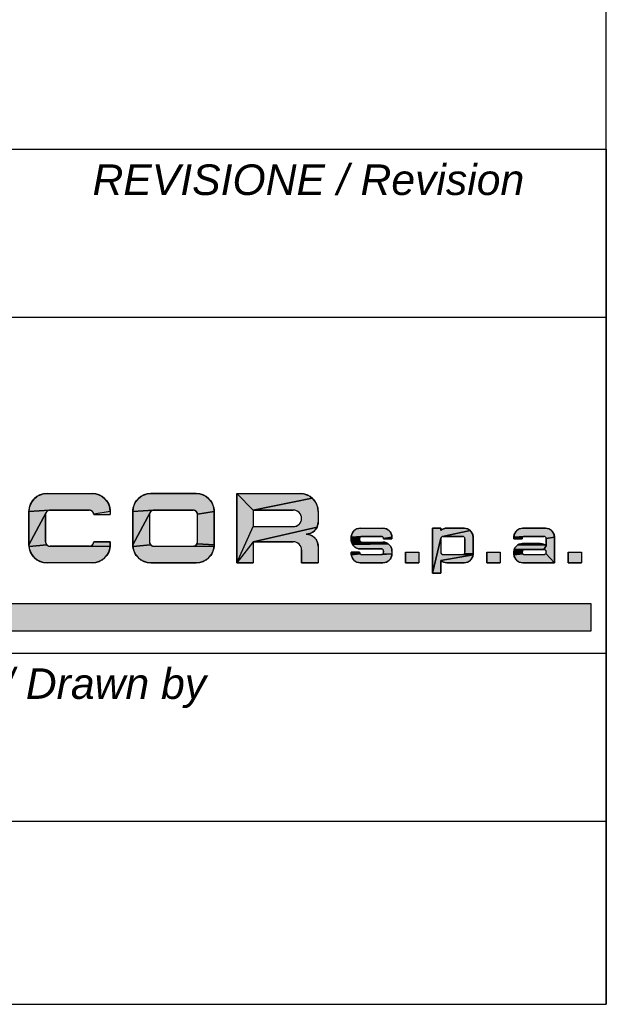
# Model space of a CAD drawing. Extents: x -1727 to 1181, y 8 to 1599.
# Tile 55 of 71: x 1143 to 1181, y 8 to 72. Entities that reach past the tile are written whole.
import ezdxf

# ---------------------------------------------------------------- set-up
doc = ezdxf.new("R2010")
doc.units = 0
doc.header["$LTSCALE"] = 65.395
doc.layers.get('0').update_dxf_attribs({"linetype": 'CONTINUOUS'})
doc.layers.add('7_ALL_NOTE', color=7, linetype='CONTINUOUS')
doc.styles.add('TEXTSTYLE_2', font='ariali.ttf')

# ---------------------------------------------------------------- blocks, each defined once
blk = doc.blocks.new('SICOR_LOGO_BL0', base_point=(1142.225, 40.445))
at = {"linetype": 'CONTINUOUS'}
for points in [[(1144.271, 41.441), (1144.395, 41.447), (1147.352, 41.447), (1147.475, 41.441), (1147.597, 41.421), (1147.717, 41.389), (1147.833, 41.345), (1147.943, 41.289), (1148.047, 41.221), (1148.143, 41.143), (1148.23, 41.056), (1148.308, 40.96), (1148.376, 40.856), (1148.432, 40.745), (1148.476, 40.63), (1148.508, 40.51), (1148.528, 40.388), (1148.534, 40.264), (1147.448, 40.098), (1147.444, 40.129), (1147.436, 40.159), (1147.425, 40.188), (1147.411, 40.215), (1147.394, 40.241), (1147.374, 40.265), (1147.352, 40.287), (1147.328, 40.306), (1147.302, 40.323), (1147.275, 40.337), (1147.246, 40.348), (1147.216, 40.356), (1147.185, 40.361), (1147.154, 40.363), (1144.592, 40.363), (1144.561, 40.361), (1143.212, 40.264), (1143.219, 40.388), (1143.238, 40.51), (1143.27, 40.63), (1143.314, 40.745), (1143.37, 40.856), (1143.438, 40.96), (1143.516, 41.056), (1143.603, 41.143), (1143.7, 41.221), (1143.803, 41.289), (1143.914, 41.345), (1144.029, 41.389), (1144.149, 41.421)], [(1151.072, 41.441), (1151.195, 41.447), (1154.152, 41.447), (1154.276, 41.441), (1154.398, 41.421), (1154.518, 41.389), (1154.633, 41.345), (1154.744, 41.289), (1154.847, 41.221), (1154.944, 41.143), (1155.031, 41.056), (1155.109, 40.96), (1155.176, 40.856), (1155.233, 40.745), (1155.277, 40.63), (1155.309, 40.51), (1155.328, 40.388), (1155.335, 40.264), (1154.249, 40.098), (1154.244, 40.129), (1154.236, 40.159), (1154.225, 40.188), (1154.211, 40.215), (1154.194, 40.241), (1154.175, 40.265), (1154.153, 40.287), (1154.129, 40.306), (1154.103, 40.323), (1154.075, 40.337), (1154.046, 40.348), (1154.017, 40.356), (1153.986, 40.361), (1153.955, 40.363), (1151.393, 40.363), (1151.362, 40.361), (1150.013, 40.264), (1150.019, 40.388), (1150.039, 40.51), (1150.071, 40.63), (1150.115, 40.745), (1150.171, 40.856), (1150.239, 40.96), (1150.316, 41.056), (1150.404, 41.143), (1150.5, 41.221), (1150.604, 41.289), (1150.714, 41.345), (1150.83, 41.389), (1150.949, 41.421)], [(1161.744, 41.143), (1157.897, 40.363), (1156.813, 41.447), (1160.953, 41.447), (1161.076, 41.441), (1161.199, 41.421), (1161.318, 41.389), (1161.434, 41.345), (1161.544, 41.289), (1161.648, 41.221)], [(1157.897, 40.363), (1161.744, 41.143), (1161.832, 41.056), (1161.91, 40.96), (1161.977, 40.856), (1162.033, 40.745), (1162.078, 40.63), (1162.11, 40.51), (1162.129, 40.388), (1162.136, 40.264), (1162.136, 39.574), (1162.131, 39.492), (1162.118, 39.411), (1162.097, 39.331), (1162.067, 39.254), (1157.897, 38.293), (1156.813, 36.913), (1157.897, 39.279), (1160.509, 39.279), (1160.566, 39.282), (1160.622, 39.291), (1160.677, 39.305), (1160.73, 39.326), (1160.78, 39.351), (1160.828, 39.382), (1160.872, 39.418), (1160.912, 39.458), (1160.948, 39.502), (1160.979, 39.55), (1161.005, 39.6), (1161.025, 39.653), (1161.04, 39.708), (1161.048, 39.764), (1161.051, 39.821), (1161.048, 39.878), (1161.04, 39.934), (1161.025, 39.988), (1161.005, 40.041), (1160.979, 40.092), (1160.948, 40.139), (1160.912, 40.184), (1160.872, 40.224), (1160.828, 40.259), (1160.78, 40.29), (1160.73, 40.316), (1160.677, 40.336), (1160.622, 40.351), (1160.566, 40.36), (1160.509, 40.363)], [(1144.372, 40.265), (1144.353, 40.241), (1144.336, 40.215), (1143.212, 38.096), (1143.212, 40.264), (1144.561, 40.361), (1144.53, 40.356), (1144.501, 40.348), (1144.472, 40.337), (1144.444, 40.323), (1144.418, 40.306), (1144.394, 40.287)], [(1144.353, 38.119), (1144.372, 38.095), (1143.219, 37.972), (1143.212, 38.096), (1144.336, 40.215), (1144.322, 40.188), (1144.311, 40.159), (1144.303, 40.129), (1144.298, 40.098), (1144.296, 40.067), (1144.296, 38.293), (1144.298, 38.262), (1144.303, 38.232), (1144.311, 38.202), (1144.322, 38.173), (1144.336, 38.145)], [(1151.173, 40.265), (1151.153, 40.241), (1151.136, 40.215), (1150.013, 38.096), (1150.013, 40.264), (1151.362, 40.361), (1151.331, 40.356), (1151.301, 40.348), (1151.272, 40.337), (1151.245, 40.323), (1151.219, 40.306), (1151.195, 40.287)], [(1151.153, 38.119), (1151.173, 38.095), (1150.019, 37.972), (1150.013, 38.096), (1151.136, 40.215), (1151.122, 40.188), (1151.111, 40.159), (1151.103, 40.129), (1151.098, 40.098), (1151.097, 40.067), (1151.097, 38.293), (1151.098, 38.262), (1151.103, 38.232), (1151.111, 38.202), (1151.122, 38.173), (1151.136, 38.145)], [(1154.249, 40.098), (1155.335, 40.264), (1155.335, 38.096), (1154.211, 38.145), (1154.225, 38.173), (1154.236, 38.202), (1154.244, 38.232), (1154.249, 38.262), (1154.251, 38.293), (1154.251, 40.067)], [(1157.897, 38.293), (1162.067, 39.254), (1162.03, 39.18), (1161.985, 39.111), (1161.933, 39.047), (1161.875, 38.989), (1161.811, 38.937), (1161.741, 38.892), (1161.668, 38.854), (1161.591, 38.825), (1161.347, 38.786), (1161.429, 38.782), (1161.511, 38.769), (1161.591, 38.747), (1161.668, 38.718), (1161.741, 38.68), (1161.811, 38.635), (1161.875, 38.583), (1161.933, 38.525), (1161.985, 38.461), (1162.03, 38.392), (1162.067, 38.318), (1162.097, 38.241), (1162.118, 38.161), (1162.131, 38.08), (1162.136, 37.998), (1162.136, 36.913), (1161.051, 36.913), (1161.051, 37.751), (1161.048, 37.808), (1161.04, 37.864), (1161.025, 37.919), (1161.005, 37.972), (1160.979, 38.022), (1160.948, 38.07), (1160.912, 38.114), (1160.872, 38.154), (1160.828, 38.19), (1160.78, 38.221), (1160.73, 38.246), (1160.677, 38.267), (1160.622, 38.281), (1160.566, 38.29), (1160.509, 38.293)], [(1164.836, 39.177), (1164.898, 39.18), (1166.377, 39.18), (1166.438, 39.177), (1166.5, 39.167), (1166.559, 39.151), (1166.617, 39.129), (1166.672, 39.101), (1166.724, 39.067), (1166.772, 39.028), (1166.816, 38.985), (1166.855, 38.936), (1166.889, 38.885), (1166.917, 38.829), (1166.939, 38.772), (1166.955, 38.712), (1166.965, 38.651), (1166.968, 38.589), (1166.425, 38.506), (1166.423, 38.521), (1166.419, 38.536), (1166.413, 38.55), (1166.406, 38.564), (1166.398, 38.577), (1166.388, 38.589), (1166.377, 38.6), (1166.365, 38.61), (1166.352, 38.618), (1166.338, 38.625), (1166.324, 38.631), (1166.309, 38.635), (1166.294, 38.637), (1166.278, 38.638), (1164.997, 38.638), (1164.981, 38.637), (1164.307, 38.589), (1164.31, 38.651), (1164.32, 38.712), (1164.336, 38.772), (1164.358, 38.829), (1164.386, 38.885), (1164.42, 38.936), (1164.459, 38.985), (1164.503, 39.028), (1164.551, 39.067), (1164.603, 39.101), (1164.658, 39.129), (1164.715, 39.151), (1164.775, 39.167)], [(1170.519, 39.179), (1170.562, 39.18), (1171.696, 39.18), (1171.758, 39.177), (1171.819, 39.167), (1171.879, 39.151), (1171.936, 39.129), (1171.992, 39.101), (1172.043, 39.067), (1172.092, 39.028), (1170.285, 38.635), (1170.27, 38.631), (1170.256, 38.625), (1170.242, 38.618), (1170.229, 38.61), (1170.217, 38.6), (1170.206, 38.589), (1170.196, 38.577), (1170.188, 38.564), (1170.181, 38.55), (1170.175, 38.536), (1170.171, 38.521), (1169.626, 36.223), (1169.626, 39.18), (1170.168, 39.18), (1170.168, 39.03), (1170.201, 39.057), (1170.236, 39.082), (1170.273, 39.105), (1170.312, 39.124), (1170.351, 39.141), (1170.392, 39.155), (1170.434, 39.166), (1170.476, 39.174)], [(1170.316, 38.638), (1170.301, 38.637), (1170.285, 38.635), (1172.092, 39.028), (1172.135, 38.985), (1172.174, 38.936), (1172.208, 38.885), (1172.236, 38.829), (1172.258, 38.772), (1172.274, 38.712), (1172.284, 38.651), (1172.287, 38.589), (1172.287, 38.49), (1172.287, 37.505), (1171.725, 37.529), (1171.732, 37.543), (1171.738, 37.558), (1171.742, 37.573), (1171.744, 37.588), (1171.745, 37.603), (1171.745, 38.49), (1171.744, 38.506), (1171.742, 38.521), (1171.738, 38.536), (1171.732, 38.55), (1171.725, 38.564), (1171.717, 38.577), (1171.707, 38.589), (1171.696, 38.6), (1171.684, 38.61), (1171.671, 38.618), (1171.657, 38.625), (1171.643, 38.631), (1171.628, 38.635), (1171.613, 38.637), (1171.597, 38.638)], [(1175.478, 39.177), (1175.54, 39.18), (1177.018, 39.18), (1177.08, 39.177), (1177.141, 39.167), (1177.201, 39.151), (1177.259, 39.129), (1177.314, 39.101), (1177.366, 39.067), (1177.414, 39.028), (1177.458, 38.985), (1177.497, 38.936), (1177.53, 38.885), (1177.558, 38.829), (1177.581, 38.772), (1177.597, 38.712), (1177.606, 38.651), (1177.609, 38.589), (1177.067, 38.506), (1177.064, 38.521), (1177.06, 38.536), (1177.055, 38.55), (1177.048, 38.564), (1177.039, 38.577), (1177.029, 38.589), (1177.018, 38.6), (1177.006, 38.61), (1176.993, 38.618), (1176.98, 38.625), (1176.965, 38.631), (1176.95, 38.635), (1176.935, 38.637), (1176.92, 38.638), (1175.638, 38.638), (1175.623, 38.637), (1174.948, 38.589), (1174.952, 38.651), (1174.961, 38.712), (1174.977, 38.772), (1174.999, 38.829), (1175.028, 38.885), (1175.061, 38.936), (1175.1, 38.985), (1175.144, 39.028), (1175.192, 39.067), (1175.244, 39.101), (1175.299, 39.129), (1175.357, 39.151), (1175.417, 39.167)], [(1147.154, 37.998), (1147.185, 37.999), (1148.528, 37.972), (1148.508, 37.85), (1148.476, 37.731), (1148.432, 37.615), (1148.376, 37.505), (1148.308, 37.401), (1148.23, 37.305), (1148.143, 37.217), (1148.047, 37.139), (1147.943, 37.072), (1147.833, 37.016), (1147.717, 36.971), (1147.597, 36.939), (1147.475, 36.92), (1147.352, 36.913), (1144.395, 36.913), (1144.271, 36.92), (1144.149, 36.939), (1144.029, 36.971), (1143.914, 37.016), (1143.803, 37.072), (1143.7, 37.139), (1143.603, 37.217), (1143.516, 37.305), (1143.438, 37.401), (1143.37, 37.505), (1143.314, 37.615), (1143.27, 37.731), (1143.238, 37.85), (1143.219, 37.972), (1144.372, 38.095), (1144.394, 38.073), (1144.418, 38.054), (1144.444, 38.037), (1144.472, 38.023), (1144.501, 38.012), (1144.53, 38.004), (1144.561, 37.999), (1144.592, 37.998)], [(1147.448, 38.262), (1147.45, 38.293), (1148.534, 38.293), (1148.534, 38.096), (1148.528, 37.972), (1147.185, 37.999), (1147.216, 38.004), (1147.246, 38.012), (1147.275, 38.023), (1147.302, 38.037), (1147.328, 38.054), (1147.352, 38.073), (1147.374, 38.095), (1147.394, 38.119), (1147.411, 38.145), (1147.425, 38.173), (1147.436, 38.202), (1147.444, 38.232)], [(1153.955, 37.998), (1153.986, 37.999), (1155.328, 37.972), (1155.309, 37.85), (1155.277, 37.731), (1155.233, 37.615), (1155.176, 37.505), (1155.109, 37.401), (1155.031, 37.305), (1154.944, 37.217), (1154.847, 37.139), (1154.744, 37.072), (1154.633, 37.016), (1154.518, 36.971), (1154.398, 36.939), (1154.276, 36.92), (1154.152, 36.913), (1151.195, 36.913), (1151.072, 36.92), (1150.949, 36.939), (1150.83, 36.971), (1150.714, 37.016), (1150.604, 37.072), (1150.5, 37.139), (1150.404, 37.217), (1150.316, 37.305), (1150.239, 37.401), (1150.171, 37.505), (1150.115, 37.615), (1150.071, 37.731), (1150.039, 37.85), (1150.019, 37.972), (1151.173, 38.095), (1151.195, 38.073), (1151.219, 38.054), (1151.245, 38.037), (1151.272, 38.023), (1151.301, 38.012), (1151.331, 38.004), (1151.362, 37.999), (1151.393, 37.998)], [(1154.194, 38.119), (1154.211, 38.145), (1155.335, 38.096), (1155.328, 37.972), (1153.986, 37.999), (1154.017, 38.004), (1154.046, 38.012), (1154.075, 38.023), (1154.103, 38.037), (1154.129, 38.054), (1154.153, 38.073), (1154.175, 38.095)], [(1164.887, 38.589), (1164.877, 38.577), (1164.307, 38.412), (1164.307, 38.589), (1164.981, 38.637), (1164.966, 38.635), (1164.951, 38.631), (1164.937, 38.625), (1164.923, 38.618), (1164.91, 38.61), (1164.898, 38.6)], [(1164.849, 38.421), (1164.85, 38.406), (1164.31, 38.35), (1164.307, 38.412), (1164.877, 38.577), (1164.869, 38.564), (1164.862, 38.55), (1164.856, 38.536), (1164.852, 38.521), (1164.85, 38.506), (1164.849, 38.49)], [(1164.862, 38.361), (1164.869, 38.347), (1164.32, 38.289), (1164.31, 38.35), (1164.85, 38.406), (1164.852, 38.39), (1164.856, 38.376)], [(1164.923, 38.293), (1164.937, 38.286), (1164.336, 38.229), (1164.32, 38.289), (1164.869, 38.347), (1164.877, 38.334), (1164.887, 38.322), (1164.898, 38.311), (1164.91, 38.302)], [(1166.559, 38.244), (1166.617, 38.222), (1164.358, 38.171), (1164.336, 38.229), (1164.937, 38.286), (1164.951, 38.281), (1164.966, 38.277), (1164.981, 38.274), (1164.997, 38.273), (1166.377, 38.273), (1166.438, 38.27), (1166.5, 38.26)], [(1166.672, 38.194), (1166.724, 38.16), (1164.386, 38.116), (1164.358, 38.171), (1166.617, 38.222)], [(1166.772, 38.121), (1166.816, 38.078), (1166.855, 38.03), (1166.889, 37.978), (1166.917, 37.923), (1166.939, 37.865), (1166.955, 37.805), (1166.965, 37.744), (1166.968, 37.682), (1166.968, 37.505), (1166.352, 37.475), (1166.365, 37.484), (1166.377, 37.493), (1166.388, 37.504), (1166.398, 37.516), (1166.406, 37.529), (1166.413, 37.543), (1166.419, 37.558), (1166.423, 37.573), (1166.425, 37.588), (1166.426, 37.603), (1166.426, 37.672), (1166.425, 37.688), (1166.423, 37.703), (1166.419, 37.718), (1166.413, 37.732), (1166.406, 37.746), (1166.398, 37.759), (1166.388, 37.771), (1166.377, 37.782), (1166.365, 37.792), (1166.352, 37.8), (1166.338, 37.807), (1166.324, 37.813), (1166.309, 37.817), (1166.294, 37.819), (1166.278, 37.82), (1164.898, 37.82), (1164.836, 37.823), (1164.775, 37.833), (1164.715, 37.849), (1164.658, 37.871), (1164.603, 37.899), (1164.551, 37.933), (1164.503, 37.972), (1164.459, 38.016), (1164.42, 38.064), (1164.386, 38.116), (1166.724, 38.16)], [(1171.597, 37.455), (1171.613, 37.456), (1172.284, 37.443), (1170.168, 37.064), (1170.168, 36.223), (1169.626, 36.223), (1170.171, 38.521), (1170.169, 38.506), (1170.168, 38.49), (1170.168, 37.603), (1170.169, 37.588), (1170.171, 37.573), (1170.175, 37.558), (1170.181, 37.543), (1170.188, 37.529), (1170.196, 37.516), (1170.206, 37.504), (1170.217, 37.493), (1170.229, 37.484), (1170.242, 37.475), (1170.256, 37.468), (1170.27, 37.463), (1170.285, 37.459), (1170.301, 37.456), (1170.316, 37.455)], [(1175.528, 38.589), (1175.519, 38.577), (1174.948, 38.49), (1174.948, 38.589), (1175.623, 38.637), (1175.608, 38.635), (1175.593, 38.631), (1175.578, 38.625), (1175.564, 38.618), (1175.551, 38.61), (1175.539, 38.6)], [(1175.491, 38.506), (1175.49, 38.49), (1174.948, 38.49), (1175.519, 38.577), (1175.51, 38.564), (1175.503, 38.55), (1175.498, 38.536), (1175.494, 38.521)], [(1176.999, 38.072), (1177.034, 38.047), (1177.067, 38.019), (1176.92, 37.776), (1175.663, 37.776), (1174.976, 37.782), (1174.997, 37.837), (1175.024, 37.889), (1175.056, 37.938), (1175.093, 37.984), (1175.134, 38.026), (1175.18, 38.063), (1176.962, 38.095)], [(1176.843, 38.145), (1176.884, 38.131), (1176.924, 38.114), (1176.962, 38.095), (1175.18, 38.063), (1175.229, 38.095), (1175.282, 38.121), (1175.337, 38.142), (1176.802, 38.156)], [(1176.716, 38.168), (1176.759, 38.164), (1176.802, 38.156), (1175.337, 38.142), (1175.393, 38.158), (1175.451, 38.167), (1175.51, 38.17), (1176.673, 38.17)], [(1177.067, 38.506), (1177.609, 38.589), (1177.609, 38.49), (1177.609, 36.913), (1177.048, 37.529), (1177.055, 37.543), (1177.06, 37.558), (1177.064, 37.573), (1177.067, 37.588), (1177.067, 37.628), (1177.067, 37.643), (1177.064, 37.659), (1177.06, 37.674), (1177.055, 37.688), (1177.048, 37.702), (1177.039, 37.715), (1177.029, 37.727), (1177.018, 37.738), (1177.006, 37.748), (1176.993, 37.756), (1176.98, 37.763), (1176.965, 37.769), (1176.95, 37.773), (1176.935, 37.775), (1176.92, 37.776), (1177.067, 38.019), (1177.067, 38.49)], [(1164.877, 37.516), (1164.887, 37.504), (1164.31, 37.443), (1164.307, 37.505), (1164.307, 37.603), (1164.849, 37.603), (1164.85, 37.588), (1164.852, 37.573), (1164.856, 37.558), (1164.862, 37.543), (1164.869, 37.529)], [(1166.278, 37.455), (1166.294, 37.456), (1166.968, 37.505), (1166.965, 37.443), (1166.955, 37.382), (1166.939, 37.322), (1166.917, 37.264), (1166.889, 37.209), (1166.855, 37.157), (1166.816, 37.109), (1166.772, 37.065), (1166.724, 37.026), (1166.672, 36.993), (1166.617, 36.964), (1166.559, 36.942), (1166.5, 36.926), (1166.438, 36.917), (1166.377, 36.913), (1164.898, 36.913), (1164.836, 36.917), (1164.775, 36.926), (1164.715, 36.942), (1164.658, 36.964), (1164.603, 36.993), (1164.551, 37.026), (1164.503, 37.065), (1164.459, 37.109), (1164.42, 37.157), (1164.386, 37.209), (1164.358, 37.264), (1164.336, 37.322), (1164.32, 37.382), (1164.31, 37.443), (1164.887, 37.504), (1164.898, 37.493), (1164.91, 37.484), (1164.923, 37.475), (1164.937, 37.468), (1164.951, 37.463), (1164.966, 37.459), (1164.981, 37.456), (1164.997, 37.455)], [(1166.352, 37.475), (1166.968, 37.505), (1166.294, 37.456), (1166.309, 37.459), (1166.324, 37.463), (1166.338, 37.468)], [(1170.168, 37.064), (1172.284, 37.443), (1172.274, 37.382), (1172.258, 37.322), (1172.236, 37.264), (1172.208, 37.209), (1172.174, 37.157), (1172.135, 37.109), (1172.092, 37.065), (1172.043, 37.026), (1171.992, 36.993), (1171.936, 36.964), (1171.879, 36.942), (1171.819, 36.926), (1171.758, 36.917), (1171.696, 36.913), (1170.562, 36.913), (1170.519, 36.915), (1170.476, 36.92), (1170.434, 36.927), (1170.392, 36.938), (1170.351, 36.952), (1170.312, 36.969), (1170.273, 36.989), (1170.236, 37.011), (1170.201, 37.036)], [(1171.717, 37.516), (1171.725, 37.529), (1172.287, 37.505), (1172.284, 37.443), (1171.613, 37.456), (1171.628, 37.459), (1171.643, 37.463), (1171.657, 37.468), (1171.671, 37.475), (1171.684, 37.484), (1171.696, 37.493), (1171.707, 37.504)], [(1175.505, 37.673), (1175.499, 37.657), (1174.948, 37.603), (1174.951, 37.667), (1175.535, 37.719), (1175.523, 37.705), (1175.514, 37.69)], [(1175.491, 37.621), (1175.49, 37.603), (1174.948, 37.505), (1174.948, 37.603), (1175.499, 37.657), (1175.494, 37.639)], [(1175.519, 37.516), (1175.528, 37.504), (1174.952, 37.443), (1174.948, 37.505), (1175.49, 37.603), (1175.491, 37.588), (1175.494, 37.573), (1175.498, 37.558), (1175.503, 37.543), (1175.51, 37.529)], [(1175.548, 37.731), (1175.535, 37.719), (1174.951, 37.667), (1174.961, 37.725), (1174.976, 37.782), (1175.645, 37.775), (1175.627, 37.772), (1175.61, 37.767), (1175.593, 37.761), (1175.577, 37.753), (1175.562, 37.743)], [(1176.92, 37.455), (1176.935, 37.456), (1176.95, 37.459), (1176.965, 37.463), (1176.98, 37.468), (1176.993, 37.475), (1177.006, 37.484), (1177.018, 37.493), (1177.029, 37.504), (1177.039, 37.516), (1177.048, 37.529), (1177.609, 36.913), (1175.54, 36.913), (1175.478, 36.917), (1175.417, 36.926), (1175.357, 36.942), (1175.299, 36.964), (1175.244, 36.993), (1175.192, 37.026), (1175.144, 37.065), (1175.1, 37.109), (1175.061, 37.157), (1175.028, 37.209), (1174.999, 37.264), (1174.977, 37.322), (1174.961, 37.382), (1174.952, 37.443), (1175.528, 37.504), (1175.539, 37.493), (1175.551, 37.484), (1175.564, 37.475), (1175.578, 37.468), (1175.593, 37.463), (1175.608, 37.459), (1175.623, 37.456), (1175.638, 37.455)]]:
    blk.add_hatch(color=1, dxfattribs=at).paths.add_polyline_path(points)
at = {"color": 1, "linetype": 'CONTINUOUS'}
for p, q in [((1144.395, 41.447), (1147.352, 41.447)), ((1154.152, 41.447), (1151.195, 41.447)), ((1156.813, 41.447), (1156.813, 36.913)), ((1156.813, 41.447), (1160.953, 41.447)), ((1156.813, 36.913), (1156.813, 41.447)), ((1156.813, 41.447), (1160.953, 41.447)), ((1143.212, 40.264), (1143.212, 38.096)), ((1144.296, 38.293), (1144.296, 40.067)), ((1144.592, 40.363), (1147.154, 40.363)), ((1147.45, 40.067), (1148.536, 40.067)), ((1148.534, 40.264), (1148.536, 40.067)), ((1150.013, 40.264), (1150.013, 38.096)), ((1150.013, 40.264), (1150.013, 38.096)), ((1151.097, 40.067), (1151.097, 38.293)), ((1151.097, 40.067), (1151.097, 38.293)), ((1151.393, 40.363), (1153.955, 40.363)), ((1154.251, 38.293), (1154.251, 40.067)), ((1154.251, 38.293), (1154.251, 40.067)), ((1155.335, 38.096), (1155.335, 40.264)), ((1155.335, 38.096), (1155.335, 40.264)), ((1156.813, 40.264), (1156.813, 39.18)), ((1156.813, 40.264), (1156.813, 39.18)), ((1157.897, 40.363), (1160.509, 40.363)), ((1157.897, 40.363), (1157.897, 39.279)), ((1160.509, 40.363), (1157.897, 40.363)), ((1157.897, 40.363), (1157.897, 39.279)), ((1157.897, 40.067), (1157.897, 40.018)), ((1162.136, 40.264), (1162.136, 39.574)), ((1162.136, 40.264), (1162.136, 40.067)), ((1162.136, 40.264), (1162.136, 39.574)), ((1157.897, 39.279), (1160.509, 39.279)), ((1157.897, 39.279), (1160.509, 39.279)), ((1164.898, 39.18), (1166.377, 39.18)), ((1164.898, 39.18), (1166.377, 39.18)), ((1170.168, 39.18), (1169.626, 39.18)), ((1169.626, 39.18), (1169.626, 36.223)), ((1169.626, 39.18), (1169.626, 36.223)), ((1170.168, 39.18), (1169.626, 39.18)), ((1170.168, 39.18), (1170.168, 39.03)), ((1170.168, 39.03), (1170.168, 39.18)), ((1170.562, 39.18), (1171.696, 39.18)), ((1171.696, 39.18), (1170.562, 39.18)), ((1175.54, 39.18), (1177.018, 39.18)), ((1177.018, 39.18), (1175.54, 39.18)), ((1148.534, 38.293), (1147.45, 38.293)), ((1148.534, 38.096), (1148.534, 38.293)), ((1157.897, 38.293), (1157.897, 36.913)), ((1157.897, 38.293), (1160.509, 38.293)), ((1160.509, 38.293), (1157.897, 38.293)), ((1157.897, 38.293), (1157.897, 36.913)), ((1164.307, 38.589), (1164.307, 38.412)), ((1164.307, 38.412), (1164.307, 38.589)), ((1164.849, 38.49), (1164.849, 38.421)), ((1164.849, 38.49), (1164.849, 38.421)), ((1164.997, 38.638), (1166.278, 38.638)), ((1166.278, 38.638), (1164.997, 38.638)), ((1164.997, 38.273), (1166.377, 38.273)), ((1164.997, 38.273), (1166.377, 38.273)), ((1166.426, 38.49), (1166.968, 38.49)), ((1166.968, 38.49), (1166.426, 38.49)), ((1166.968, 38.589), (1166.968, 38.49)), ((1166.968, 38.589), (1166.968, 38.49)), ((1169.626, 38.589), (1169.626, 38.367)), ((1170.168, 38.49), (1170.168, 37.603)), ((1170.168, 38.49), (1170.168, 38.466)), ((1170.168, 38.49), (1170.168, 37.603)), ((1170.316, 38.638), (1171.597, 38.638)), ((1171.597, 38.638), (1170.316, 38.638)), ((1171.745, 38.49), (1171.745, 37.628)), ((1171.745, 37.628), (1171.745, 38.49)), ((1172.287, 38.589), (1172.287, 38.49)), ((1172.287, 38.49), (1172.287, 38.589)), ((1172.287, 38.49), (1172.287, 37.505)), ((1172.287, 37.505), (1172.287, 38.49)), ((1174.948, 38.589), (1174.948, 38.49)), ((1174.948, 38.589), (1174.948, 38.49)), ((1175.49, 38.49), (1174.948, 38.49)), ((1174.948, 38.49), (1175.49, 38.49)), ((1175.51, 38.17), (1176.673, 38.17)), ((1176.673, 38.17), (1175.51, 38.17)), ((1175.638, 38.638), (1176.92, 38.638)), ((1175.638, 38.638), (1176.92, 38.638)), ((1177.067, 38.49), (1177.067, 38.019)), ((1177.067, 38.49), (1177.067, 38.019)), ((1177.609, 38.589), (1177.609, 38.49)), ((1177.609, 38.49), (1177.609, 38.589)), ((1177.609, 38.49), (1177.609, 36.913)), ((1177.609, 36.913), (1177.609, 38.49)), ((1147.154, 37.998), (1144.592, 37.998)), ((1151.393, 37.998), (1153.955, 37.998)), ((1151.393, 37.998), (1153.955, 37.998)), ((1161.051, 37.751), (1161.051, 36.913)), ((1161.051, 36.913), (1161.051, 37.751)), ((1162.136, 37.998), (1162.136, 36.913)), ((1162.136, 37.998), (1162.136, 36.913)), ((1164.849, 37.603), (1164.307, 37.603)), ((1164.307, 37.505), (1164.307, 37.603)), ((1164.307, 37.505), (1164.307, 37.603)), ((1164.307, 37.603), (1164.849, 37.603)), ((1164.898, 37.82), (1166.278, 37.82)), ((1166.278, 37.82), (1164.898, 37.82)), ((1164.997, 37.455), (1166.278, 37.455)), ((1164.997, 37.455), (1166.278, 37.455)), ((1166.426, 37.672), (1166.426, 37.603)), ((1166.426, 37.603), (1166.426, 37.672)), ((1166.968, 37.682), (1166.968, 37.505)), ((1166.968, 37.682), (1166.968, 37.505)), ((1167.852, 37.603), (1168.739, 37.603)), ((1167.852, 37.603), (1167.852, 36.913)), ((1167.852, 36.913), (1167.852, 37.603)), ((1167.852, 37.603), (1168.739, 37.603)), ((1168.739, 37.603), (1168.739, 36.913)), ((1168.739, 37.603), (1168.739, 36.913)), ((1169.626, 37.603), (1169.626, 37.505)), ((1170.316, 37.455), (1171.597, 37.455)), ((1170.316, 37.455), (1171.597, 37.455)), ((1171.745, 37.628), (1171.745, 37.603)), ((1171.745, 37.603), (1171.745, 37.628)), ((1173.174, 37.603), (1174.061, 37.603)), ((1173.174, 37.603), (1173.174, 36.913)), ((1173.174, 36.913), (1173.174, 37.603)), ((1173.174, 37.603), (1174.061, 37.603)), ((1174.061, 37.603), (1174.061, 36.913)), ((1174.061, 37.603), (1174.061, 36.913)), ((1174.948, 37.603), (1174.948, 37.608)), ((1174.948, 37.608), (1174.948, 37.603)), ((1174.948, 37.603), (1174.948, 37.505)), ((1174.948, 37.603), (1174.948, 37.505)), ((1175.638, 37.455), (1176.92, 37.455)), ((1175.638, 37.455), (1176.92, 37.455)), ((1175.663, 37.776), (1176.92, 37.776)), ((1176.92, 37.776), (1175.663, 37.776)), ((1177.067, 37.628), (1177.067, 37.603)), ((1177.067, 37.603), (1177.067, 37.628)), ((1177.609, 37.726), (1177.609, 37.505)), ((1178.497, 37.603), (1179.384, 37.603)), ((1178.497, 37.603), (1178.497, 36.913)), ((1178.497, 36.913), (1178.497, 37.603)), ((1178.497, 37.603), (1179.384, 37.603)), ((1179.384, 37.603), (1179.384, 36.913)), ((1179.384, 37.603), (1179.384, 36.913)), ((1147.352, 36.913), (1144.395, 36.913)), ((1151.195, 36.913), (1154.152, 36.913)), ((1151.195, 36.913), (1154.152, 36.913)), ((1156.813, 36.913), (1157.897, 36.913)), ((1157.897, 36.913), (1156.813, 36.913)), ((1161.051, 36.913), (1162.136, 36.913)), ((1162.136, 36.913), (1161.051, 36.913)), ((1164.898, 36.913), (1166.377, 36.913)), ((1166.377, 36.913), (1164.898, 36.913)), ((1167.852, 36.913), (1168.739, 36.913)), ((1168.739, 36.913), (1167.852, 36.913)), ((1170.168, 37.064), (1170.168, 36.223)), ((1170.168, 36.223), (1170.168, 37.064)), ((1170.562, 36.913), (1171.696, 36.913)), ((1170.562, 36.913), (1171.696, 36.913)), ((1173.174, 36.913), (1174.061, 36.913)), ((1174.061, 36.913), (1173.174, 36.913)), ((1175.54, 36.913), (1177.609, 36.913)), ((1175.54, 36.913), (1177.609, 36.913)), ((1178.497, 36.913), (1179.384, 36.913)), ((1179.384, 36.913), (1178.497, 36.913)), ((1170.168, 36.223), (1169.626, 36.223)), ((1169.626, 36.223), (1170.168, 36.223)), ((1180.003, 34.226), (1126.364, 34.226)), ((1180.003, 34.226), (1126.364, 34.226)), ((1180.003, 34.226), (1126.364, 34.226)), ((1180.003, 32.448), (1180.003, 34.226)), ((1180.003, 32.448), (1180.003, 34.226)), ((1180.003, 32.448), (1180.003, 34.226)), ((1109.78, 32.448), (1180.003, 32.448)), ((1109.78, 32.448), (1180.003, 32.448)), ((1109.78, 32.448), (1180.003, 32.448))]:
    blk.add_line(p, q, dxfattribs=at)
for points in [[(1144.271, 41.441), (1144.395, 41.447), (1147.352, 41.447), (1147.475, 41.441), (1147.597, 41.421), (1147.717, 41.389), (1147.833, 41.345), (1147.943, 41.289), (1148.047, 41.221), (1148.143, 41.143), (1148.23, 41.056), (1148.308, 40.96), (1148.376, 40.856), (1148.432, 40.745), (1148.476, 40.63), (1148.508, 40.51), (1148.528, 40.388), (1148.534, 40.264), (1147.448, 40.098), (1147.444, 40.129), (1147.436, 40.159), (1147.425, 40.188), (1147.411, 40.215), (1147.394, 40.241), (1147.374, 40.265), (1147.352, 40.287), (1147.328, 40.306), (1147.302, 40.323), (1147.275, 40.337), (1147.246, 40.348), (1147.216, 40.356), (1147.185, 40.361), (1147.154, 40.363), (1144.592, 40.363), (1144.561, 40.361), (1143.212, 40.264), (1143.219, 40.388), (1143.238, 40.51), (1143.27, 40.63), (1143.314, 40.745), (1143.37, 40.856), (1143.438, 40.96), (1143.516, 41.056), (1143.603, 41.143), (1143.7, 41.221), (1143.803, 41.289), (1143.914, 41.345), (1144.029, 41.389), (1144.149, 41.421), (1144.271, 41.441)], [(1151.072, 41.441), (1151.195, 41.447), (1154.152, 41.447), (1154.276, 41.441), (1154.398, 41.421), (1154.518, 41.389), (1154.633, 41.345), (1154.744, 41.289), (1154.847, 41.221), (1154.944, 41.143), (1155.031, 41.056), (1155.109, 40.96), (1155.176, 40.856), (1155.233, 40.745), (1155.277, 40.63), (1155.309, 40.51), (1155.328, 40.388), (1155.335, 40.264), (1154.249, 40.098), (1154.244, 40.129), (1154.236, 40.159), (1154.225, 40.188), (1154.211, 40.215), (1154.194, 40.241), (1154.175, 40.265), (1154.153, 40.287), (1154.129, 40.306), (1154.103, 40.323), (1154.075, 40.337), (1154.046, 40.348), (1154.017, 40.356), (1153.986, 40.361), (1153.955, 40.363), (1151.393, 40.363), (1151.362, 40.361), (1150.013, 40.264), (1150.019, 40.388), (1150.039, 40.51), (1150.071, 40.63), (1150.115, 40.745), (1150.171, 40.856), (1150.239, 40.96), (1150.316, 41.056), (1150.404, 41.143), (1150.5, 41.221), (1150.604, 41.289), (1150.714, 41.345), (1150.83, 41.389), (1150.949, 41.421), (1151.072, 41.441)], [(1161.744, 41.143), (1157.897, 40.363), (1156.813, 41.447), (1160.953, 41.447), (1161.076, 41.441), (1161.199, 41.421), (1161.318, 41.389), (1161.434, 41.345), (1161.544, 41.289), (1161.648, 41.221), (1161.744, 41.143)], [(1157.897, 40.363), (1161.744, 41.143), (1161.832, 41.056), (1161.91, 40.96), (1161.977, 40.856), (1162.033, 40.745), (1162.078, 40.63), (1162.11, 40.51), (1162.129, 40.388), (1162.136, 40.264), (1162.136, 39.574), (1162.131, 39.492), (1162.118, 39.411), (1162.097, 39.331), (1162.067, 39.254), (1157.897, 38.293), (1156.813, 36.913), (1157.897, 39.279), (1160.509, 39.279), (1160.566, 39.282), (1160.622, 39.291), (1160.677, 39.305), (1160.73, 39.326), (1160.78, 39.351), (1160.828, 39.382), (1160.872, 39.418), (1160.912, 39.458), (1160.948, 39.502), (1160.979, 39.55), (1161.005, 39.6), (1161.025, 39.653), (1161.04, 39.708), (1161.048, 39.764), (1161.051, 39.821), (1161.048, 39.878), (1161.04, 39.934), (1161.025, 39.988), (1161.005, 40.041), (1160.979, 40.092), (1160.948, 40.139), (1160.912, 40.184), (1160.872, 40.224), (1160.828, 40.259), (1160.78, 40.29), (1160.73, 40.316), (1160.677, 40.336), (1160.622, 40.351), (1160.566, 40.36), (1160.509, 40.363), (1157.897, 40.363)], [(1144.372, 40.265), (1144.353, 40.241), (1144.336, 40.215), (1143.212, 38.096), (1143.212, 40.264), (1144.561, 40.361), (1144.53, 40.356), (1144.501, 40.348), (1144.472, 40.337), (1144.444, 40.323), (1144.418, 40.306), (1144.394, 40.287), (1144.372, 40.265)], [(1144.353, 38.119), (1144.372, 38.095), (1143.219, 37.972), (1143.212, 38.096), (1144.336, 40.215), (1144.322, 40.188), (1144.311, 40.159), (1144.303, 40.129), (1144.298, 40.098), (1144.296, 40.067), (1144.296, 38.293), (1144.298, 38.262), (1144.303, 38.232), (1144.311, 38.202), (1144.322, 38.173), (1144.336, 38.145), (1144.353, 38.119)], [(1151.173, 40.265), (1151.153, 40.241), (1151.136, 40.215), (1150.013, 38.096), (1150.013, 40.264), (1151.362, 40.361), (1151.331, 40.356), (1151.301, 40.348), (1151.272, 40.337), (1151.245, 40.323), (1151.219, 40.306), (1151.195, 40.287), (1151.173, 40.265)], [(1151.153, 38.119), (1151.173, 38.095), (1150.019, 37.972), (1150.013, 38.096), (1151.136, 40.215), (1151.122, 40.188), (1151.111, 40.159), (1151.103, 40.129), (1151.098, 40.098), (1151.097, 40.067), (1151.097, 38.293), (1151.098, 38.262), (1151.103, 38.232), (1151.111, 38.202), (1151.122, 38.173), (1151.136, 38.145), (1151.153, 38.119)], [(1154.249, 40.098), (1155.335, 40.264), (1155.335, 38.096), (1154.211, 38.145), (1154.225, 38.173), (1154.236, 38.202), (1154.244, 38.232), (1154.249, 38.262), (1154.251, 38.293), (1154.251, 40.067), (1154.249, 40.098)], [(1157.897, 38.293), (1162.067, 39.254), (1162.03, 39.18), (1161.985, 39.111), (1161.933, 39.047), (1161.875, 38.989), (1161.811, 38.937), (1161.741, 38.892), (1161.668, 38.854), (1161.591, 38.825), (1161.347, 38.786), (1161.429, 38.782), (1161.511, 38.769), (1161.591, 38.747), (1161.668, 38.718), (1161.741, 38.68), (1161.811, 38.635), (1161.875, 38.583), (1161.933, 38.525), (1161.985, 38.461), (1162.03, 38.392), (1162.067, 38.318), (1162.097, 38.241), (1162.118, 38.161), (1162.131, 38.08), (1162.136, 37.998), (1162.136, 36.913), (1161.051, 36.913), (1161.051, 37.751), (1161.048, 37.808), (1161.04, 37.864), (1161.025, 37.919), (1161.005, 37.972), (1160.979, 38.022), (1160.948, 38.07), (1160.912, 38.114), (1160.872, 38.154), (1160.828, 38.19), (1160.78, 38.221), (1160.73, 38.246), (1160.677, 38.267), (1160.622, 38.281), (1160.566, 38.29), (1160.509, 38.293), (1157.897, 38.293)], [(1164.836, 39.177), (1164.898, 39.18), (1166.377, 39.18), (1166.438, 39.177), (1166.5, 39.167), (1166.559, 39.151), (1166.617, 39.129), (1166.672, 39.101), (1166.724, 39.067), (1166.772, 39.028), (1166.816, 38.985), (1166.855, 38.936), (1166.889, 38.885), (1166.917, 38.829), (1166.939, 38.772), (1166.955, 38.712), (1166.965, 38.651), (1166.968, 38.589), (1166.425, 38.506), (1166.423, 38.521), (1166.419, 38.536), (1166.413, 38.55), (1166.406, 38.564), (1166.398, 38.577), (1166.388, 38.589), (1166.377, 38.6), (1166.365, 38.61), (1166.352, 38.618), (1166.338, 38.625), (1166.324, 38.631), (1166.309, 38.635), (1166.294, 38.637), (1166.278, 38.638), (1164.997, 38.638), (1164.981, 38.637), (1164.307, 38.589), (1164.31, 38.651), (1164.32, 38.712), (1164.336, 38.772), (1164.358, 38.829), (1164.386, 38.885), (1164.42, 38.936), (1164.459, 38.985), (1164.503, 39.028), (1164.551, 39.067), (1164.603, 39.101), (1164.658, 39.129), (1164.715, 39.151), (1164.775, 39.167), (1164.836, 39.177)], [(1170.519, 39.179), (1170.562, 39.18), (1171.696, 39.18), (1171.758, 39.177), (1171.819, 39.167), (1171.879, 39.151), (1171.936, 39.129), (1171.992, 39.101), (1172.043, 39.067), (1172.092, 39.028), (1170.285, 38.635), (1170.27, 38.631), (1170.256, 38.625), (1170.242, 38.618), (1170.229, 38.61), (1170.217, 38.6), (1170.206, 38.589), (1170.196, 38.577), (1170.188, 38.564), (1170.181, 38.55), (1170.175, 38.536), (1170.171, 38.521), (1169.626, 36.223), (1169.626, 39.18), (1170.168, 39.18), (1170.168, 39.03), (1170.201, 39.057), (1170.236, 39.082), (1170.273, 39.105), (1170.312, 39.124), (1170.351, 39.141), (1170.392, 39.155), (1170.434, 39.166), (1170.476, 39.174), (1170.519, 39.179)], [(1170.316, 38.638), (1170.301, 38.637), (1170.285, 38.635), (1172.092, 39.028), (1172.135, 38.985), (1172.174, 38.936), (1172.208, 38.885), (1172.236, 38.829), (1172.258, 38.772), (1172.274, 38.712), (1172.284, 38.651), (1172.287, 38.589), (1172.287, 38.49), (1172.287, 37.505), (1171.725, 37.529), (1171.732, 37.543), (1171.738, 37.558), (1171.742, 37.573), (1171.744, 37.588), (1171.745, 37.603), (1171.745, 38.49), (1171.744, 38.506), (1171.742, 38.521), (1171.738, 38.536), (1171.732, 38.55), (1171.725, 38.564), (1171.717, 38.577), (1171.707, 38.589), (1171.696, 38.6), (1171.684, 38.61), (1171.671, 38.618), (1171.657, 38.625), (1171.643, 38.631), (1171.628, 38.635), (1171.613, 38.637), (1171.597, 38.638), (1170.316, 38.638)], [(1175.478, 39.177), (1175.54, 39.18), (1177.018, 39.18), (1177.08, 39.177), (1177.141, 39.167), (1177.201, 39.151), (1177.259, 39.129), (1177.314, 39.101), (1177.366, 39.067), (1177.414, 39.028), (1177.458, 38.985), (1177.497, 38.936), (1177.53, 38.885), (1177.558, 38.829), (1177.581, 38.772), (1177.597, 38.712), (1177.606, 38.651), (1177.609, 38.589), (1177.067, 38.506), (1177.064, 38.521), (1177.06, 38.536), (1177.055, 38.55), (1177.048, 38.564), (1177.039, 38.577), (1177.029, 38.589), (1177.018, 38.6), (1177.006, 38.61), (1176.993, 38.618), (1176.98, 38.625), (1176.965, 38.631), (1176.95, 38.635), (1176.935, 38.637), (1176.92, 38.638), (1175.638, 38.638), (1175.623, 38.637), (1174.948, 38.589), (1174.952, 38.651), (1174.961, 38.712), (1174.977, 38.772), (1174.999, 38.829), (1175.028, 38.885), (1175.061, 38.936), (1175.1, 38.985), (1175.144, 39.028), (1175.192, 39.067), (1175.244, 39.101), (1175.299, 39.129), (1175.357, 39.151), (1175.417, 39.167), (1175.478, 39.177)], [(1147.154, 37.998), (1147.185, 37.999), (1148.528, 37.972), (1148.508, 37.85), (1148.476, 37.731), (1148.432, 37.615), (1148.376, 37.505), (1148.308, 37.401), (1148.23, 37.305), (1148.143, 37.217), (1148.047, 37.139), (1147.943, 37.072), (1147.833, 37.016), (1147.717, 36.971), (1147.597, 36.939), (1147.475, 36.92), (1147.352, 36.913), (1144.395, 36.913), (1144.271, 36.92), (1144.149, 36.939), (1144.029, 36.971), (1143.914, 37.016), (1143.803, 37.072), (1143.7, 37.139), (1143.603, 37.217), (1143.516, 37.305), (1143.438, 37.401), (1143.37, 37.505), (1143.314, 37.615), (1143.27, 37.731), (1143.238, 37.85), (1143.219, 37.972), (1144.372, 38.095), (1144.394, 38.073), (1144.418, 38.054), (1144.444, 38.037), (1144.472, 38.023), (1144.501, 38.012), (1144.53, 38.004), (1144.561, 37.999), (1144.592, 37.998), (1147.154, 37.998)], [(1147.448, 38.262), (1147.45, 38.293), (1148.534, 38.293), (1148.534, 38.096), (1148.528, 37.972), (1147.185, 37.999), (1147.216, 38.004), (1147.246, 38.012), (1147.275, 38.023), (1147.302, 38.037), (1147.328, 38.054), (1147.352, 38.073), (1147.374, 38.095), (1147.394, 38.119), (1147.411, 38.145), (1147.425, 38.173), (1147.436, 38.202), (1147.444, 38.232), (1147.448, 38.262)], [(1153.955, 37.998), (1153.986, 37.999), (1155.328, 37.972), (1155.309, 37.85), (1155.277, 37.731), (1155.233, 37.615), (1155.176, 37.505), (1155.109, 37.401), (1155.031, 37.305), (1154.944, 37.217), (1154.847, 37.139), (1154.744, 37.072), (1154.633, 37.016), (1154.518, 36.971), (1154.398, 36.939), (1154.276, 36.92), (1154.152, 36.913), (1151.195, 36.913), (1151.072, 36.92), (1150.949, 36.939), (1150.83, 36.971), (1150.714, 37.016), (1150.604, 37.072), (1150.5, 37.139), (1150.404, 37.217), (1150.316, 37.305), (1150.239, 37.401), (1150.171, 37.505), (1150.115, 37.615), (1150.071, 37.731), (1150.039, 37.85), (1150.019, 37.972), (1151.173, 38.095), (1151.195, 38.073), (1151.219, 38.054), (1151.245, 38.037), (1151.272, 38.023), (1151.301, 38.012), (1151.331, 38.004), (1151.362, 37.999), (1151.393, 37.998), (1153.955, 37.998)], [(1154.194, 38.119), (1154.211, 38.145), (1155.335, 38.096), (1155.328, 37.972), (1153.986, 37.999), (1154.017, 38.004), (1154.046, 38.012), (1154.075, 38.023), (1154.103, 38.037), (1154.129, 38.054), (1154.153, 38.073), (1154.175, 38.095), (1154.194, 38.119)], [(1164.887, 38.589), (1164.877, 38.577), (1164.307, 38.412), (1164.307, 38.589), (1164.981, 38.637), (1164.966, 38.635), (1164.951, 38.631), (1164.937, 38.625), (1164.923, 38.618), (1164.91, 38.61), (1164.898, 38.6), (1164.887, 38.589)], [(1164.849, 38.421), (1164.85, 38.406), (1164.31, 38.35), (1164.307, 38.412), (1164.877, 38.577), (1164.869, 38.564), (1164.862, 38.55), (1164.856, 38.536), (1164.852, 38.521), (1164.85, 38.506), (1164.849, 38.49), (1164.849, 38.421)], [(1164.862, 38.361), (1164.869, 38.347), (1164.32, 38.289), (1164.31, 38.35), (1164.85, 38.406), (1164.852, 38.39), (1164.856, 38.376), (1164.862, 38.361)], [(1164.923, 38.293), (1164.937, 38.286), (1164.336, 38.229), (1164.32, 38.289), (1164.869, 38.347), (1164.877, 38.334), (1164.887, 38.322), (1164.898, 38.311), (1164.91, 38.302), (1164.923, 38.293)], [(1166.559, 38.244), (1166.617, 38.222), (1164.358, 38.171), (1164.336, 38.229), (1164.937, 38.286), (1164.951, 38.281), (1164.966, 38.277), (1164.981, 38.274), (1164.997, 38.273), (1166.377, 38.273), (1166.438, 38.27), (1166.5, 38.26), (1166.559, 38.244)], [(1166.672, 38.194), (1166.724, 38.16), (1164.386, 38.116), (1164.358, 38.171), (1166.617, 38.222), (1166.672, 38.194)], [(1166.772, 38.121), (1166.816, 38.078), (1166.855, 38.03), (1166.889, 37.978), (1166.917, 37.923), (1166.939, 37.865), (1166.955, 37.805), (1166.965, 37.744), (1166.968, 37.682), (1166.968, 37.505), (1166.352, 37.475), (1166.365, 37.484), (1166.377, 37.493), (1166.388, 37.504), (1166.398, 37.516), (1166.406, 37.529), (1166.413, 37.543), (1166.419, 37.558), (1166.423, 37.573), (1166.425, 37.588), (1166.426, 37.603), (1166.426, 37.672), (1166.425, 37.688), (1166.423, 37.703), (1166.419, 37.718), (1166.413, 37.732), (1166.406, 37.746), (1166.398, 37.759), (1166.388, 37.771), (1166.377, 37.782), (1166.365, 37.792), (1166.352, 37.8), (1166.338, 37.807), (1166.324, 37.813), (1166.309, 37.817), (1166.294, 37.819), (1166.278, 37.82), (1164.898, 37.82), (1164.836, 37.823), (1164.775, 37.833), (1164.715, 37.849), (1164.658, 37.871), (1164.603, 37.899), (1164.551, 37.933), (1164.503, 37.972), (1164.459, 38.016), (1164.42, 38.064), (1164.386, 38.116), (1166.724, 38.16), (1166.772, 38.121)], [(1171.597, 37.455), (1171.613, 37.456), (1172.284, 37.443), (1170.168, 37.064), (1170.168, 36.223), (1169.626, 36.223), (1170.171, 38.521), (1170.169, 38.506), (1170.168, 38.49), (1170.168, 37.603), (1170.169, 37.588), (1170.171, 37.573), (1170.175, 37.558), (1170.181, 37.543), (1170.188, 37.529), (1170.196, 37.516), (1170.206, 37.504), (1170.217, 37.493), (1170.229, 37.484), (1170.242, 37.475), (1170.256, 37.468), (1170.27, 37.463), (1170.285, 37.459), (1170.301, 37.456), (1170.316, 37.455), (1171.597, 37.455)], [(1175.528, 38.589), (1175.519, 38.577), (1174.948, 38.49), (1174.948, 38.589), (1175.623, 38.637), (1175.608, 38.635), (1175.593, 38.631), (1175.578, 38.625), (1175.564, 38.618), (1175.551, 38.61), (1175.539, 38.6), (1175.528, 38.589)], [(1175.491, 38.506), (1175.49, 38.49), (1174.948, 38.49), (1175.519, 38.577), (1175.51, 38.564), (1175.503, 38.55), (1175.498, 38.536), (1175.494, 38.521), (1175.491, 38.506)], [(1176.999, 38.072), (1177.034, 38.047), (1177.067, 38.019), (1176.92, 37.776), (1175.663, 37.776), (1174.976, 37.782), (1174.997, 37.837), (1175.024, 37.889), (1175.056, 37.938), (1175.093, 37.984), (1175.134, 38.026), (1175.18, 38.063), (1176.962, 38.095), (1176.999, 38.072)], [(1176.843, 38.145), (1176.884, 38.131), (1176.924, 38.114), (1176.962, 38.095), (1175.18, 38.063), (1175.229, 38.095), (1175.282, 38.121), (1175.337, 38.142), (1176.802, 38.156), (1176.843, 38.145)], [(1176.716, 38.168), (1176.759, 38.164), (1176.802, 38.156), (1175.337, 38.142), (1175.393, 38.158), (1175.451, 38.167), (1175.51, 38.17), (1176.673, 38.17), (1176.716, 38.168)], [(1177.067, 38.506), (1177.609, 38.589), (1177.609, 38.49), (1177.609, 36.913), (1177.048, 37.529), (1177.055, 37.543), (1177.06, 37.558), (1177.064, 37.573), (1177.067, 37.588), (1177.067, 37.628), (1177.067, 37.643), (1177.064, 37.659), (1177.06, 37.674), (1177.055, 37.688), (1177.048, 37.702), (1177.039, 37.715), (1177.029, 37.727), (1177.018, 37.738), (1177.006, 37.748), (1176.993, 37.756), (1176.98, 37.763), (1176.965, 37.769), (1176.95, 37.773), (1176.935, 37.775), (1176.92, 37.776), (1177.067, 38.019), (1177.067, 38.49), (1177.067, 38.506)], [(1164.877, 37.516), (1164.887, 37.504), (1164.31, 37.443), (1164.307, 37.505), (1164.307, 37.603), (1164.849, 37.603), (1164.85, 37.588), (1164.852, 37.573), (1164.856, 37.558), (1164.862, 37.543), (1164.869, 37.529), (1164.877, 37.516)], [(1166.278, 37.455), (1166.294, 37.456), (1166.968, 37.505), (1166.965, 37.443), (1166.955, 37.382), (1166.939, 37.322), (1166.917, 37.264), (1166.889, 37.209), (1166.855, 37.157), (1166.816, 37.109), (1166.772, 37.065), (1166.724, 37.026), (1166.672, 36.993), (1166.617, 36.964), (1166.559, 36.942), (1166.5, 36.926), (1166.438, 36.917), (1166.377, 36.913), (1164.898, 36.913), (1164.836, 36.917), (1164.775, 36.926), (1164.715, 36.942), (1164.658, 36.964), (1164.603, 36.993), (1164.551, 37.026), (1164.503, 37.065), (1164.459, 37.109), (1164.42, 37.157), (1164.386, 37.209), (1164.358, 37.264), (1164.336, 37.322), (1164.32, 37.382), (1164.31, 37.443), (1164.887, 37.504), (1164.898, 37.493), (1164.91, 37.484), (1164.923, 37.475), (1164.937, 37.468), (1164.951, 37.463), (1164.966, 37.459), (1164.981, 37.456), (1164.997, 37.455), (1166.278, 37.455)], [(1166.352, 37.475), (1166.968, 37.505), (1166.294, 37.456), (1166.309, 37.459), (1166.324, 37.463), (1166.338, 37.468), (1166.352, 37.475)], [(1170.168, 37.064), (1172.284, 37.443), (1172.274, 37.382), (1172.258, 37.322), (1172.236, 37.264), (1172.208, 37.209), (1172.174, 37.157), (1172.135, 37.109), (1172.092, 37.065), (1172.043, 37.026), (1171.992, 36.993), (1171.936, 36.964), (1171.879, 36.942), (1171.819, 36.926), (1171.758, 36.917), (1171.696, 36.913), (1170.562, 36.913), (1170.519, 36.915), (1170.476, 36.92), (1170.434, 36.927), (1170.392, 36.938), (1170.351, 36.952), (1170.312, 36.969), (1170.273, 36.989), (1170.236, 37.011), (1170.201, 37.036), (1170.168, 37.064)], [(1171.717, 37.516), (1171.725, 37.529), (1172.287, 37.505), (1172.284, 37.443), (1171.613, 37.456), (1171.628, 37.459), (1171.643, 37.463), (1171.657, 37.468), (1171.671, 37.475), (1171.684, 37.484), (1171.696, 37.493), (1171.707, 37.504), (1171.717, 37.516)], [(1175.505, 37.673), (1175.499, 37.657), (1174.948, 37.603), (1174.951, 37.667), (1175.535, 37.719), (1175.523, 37.705), (1175.514, 37.69), (1175.505, 37.673)], [(1175.491, 37.621), (1175.49, 37.603), (1174.948, 37.505), (1174.948, 37.603), (1175.499, 37.657), (1175.494, 37.639), (1175.491, 37.621)], [(1175.519, 37.516), (1175.528, 37.504), (1174.952, 37.443), (1174.948, 37.505), (1175.49, 37.603), (1175.491, 37.588), (1175.494, 37.573), (1175.498, 37.558), (1175.503, 37.543), (1175.51, 37.529), (1175.519, 37.516)], [(1175.548, 37.731), (1175.535, 37.719), (1174.951, 37.667), (1174.961, 37.725), (1174.976, 37.782), (1175.645, 37.775), (1175.627, 37.772), (1175.61, 37.767), (1175.593, 37.761), (1175.577, 37.753), (1175.562, 37.743), (1175.548, 37.731)], [(1176.92, 37.455), (1176.935, 37.456), (1176.95, 37.459), (1176.965, 37.463), (1176.98, 37.468), (1176.993, 37.475), (1177.006, 37.484), (1177.018, 37.493), (1177.029, 37.504), (1177.039, 37.516), (1177.048, 37.529), (1177.609, 36.913), (1175.54, 36.913), (1175.478, 36.917), (1175.417, 36.926), (1175.357, 36.942), (1175.299, 36.964), (1175.244, 36.993), (1175.192, 37.026), (1175.144, 37.065), (1175.1, 37.109), (1175.061, 37.157), (1175.028, 37.209), (1174.999, 37.264), (1174.977, 37.322), (1174.961, 37.382), (1174.952, 37.443), (1175.528, 37.504), (1175.539, 37.493), (1175.551, 37.484), (1175.564, 37.475), (1175.578, 37.468), (1175.593, 37.463), (1175.608, 37.459), (1175.623, 37.456), (1175.638, 37.455), (1176.92, 37.455)]]:
    blk.add_lwpolyline(points, dxfattribs=at)
for centre, radius, start, end in [((1144.395, 40.264), 1.183, 90, 180), ((1147.352, 40.264), 1.183, 0, 90), ((1151.195, 40.264), 1.183, 90, 180), ((1154.152, 40.264), 1.183, 0, 90), ((1160.953, 40.264), 1.183, 0, 90), ((1160.953, 40.264), 1.183, 0, 90), ((1144.592, 40.067), 0.296, 90, 180), ((1147.154, 40.067), 0.296, 0, 90), ((1151.393, 40.067), 0.296, 90, 180), ((1153.955, 40.067), 0.296, 0, 90), ((1160.509, 39.821), 0.542, 0, 90), ((1160.509, 39.821), 0.542, 0, 90), ((1160.509, 39.821), 0.542, 270, 360), ((1160.509, 39.821), 0.542, 270, 360), ((1161.347, 39.574), 0.788, 270, 360), ((1161.347, 39.574), 0.788, 270, 360), ((1161.347, 37.998), 0.788, 0, 90), ((1161.347, 37.998), 0.788, 0, 90), ((1164.898, 38.589), 0.591, 90, 180), ((1164.898, 38.589), 0.591, 90, 180), ((1166.377, 38.589), 0.591, 0, 90), ((1166.377, 38.589), 0.591, 0, 90), ((1170.562, 38.589), 0.591, 90, 131.81032), ((1170.562, 38.589), 0.591, 90, 131.81032), ((1171.696, 38.589), 0.591, 0, 90), ((1171.696, 38.589), 0.591, 0, 90), ((1175.54, 38.589), 0.591, 90, 180), ((1175.54, 38.589), 0.591, 90, 180), ((1177.018, 38.589), 0.591, 0, 90), ((1177.018, 38.589), 0.591, 0, 90), ((1144.395, 38.096), 1.183, 180, 270), ((1144.592, 38.293), 0.296, 180, 270), ((1147.154, 38.293), 0.296, 270, 360), ((1147.352, 38.096), 1.183, 270, 360), ((1151.195, 38.096), 1.183, 180, 270), ((1151.393, 38.293), 0.296, 180, 270), ((1153.955, 38.293), 0.296, 270, 360), ((1154.152, 38.096), 1.183, 270, 360), ((1160.509, 37.751), 0.542, 0, 90), ((1160.509, 37.751), 0.542, 0, 90), ((1164.898, 38.412), 0.591, 180, 270), ((1164.898, 38.412), 0.591, 180, 270), ((1164.997, 38.49), 0.148, 90, 180), ((1164.997, 38.49), 0.148, 90, 180), ((1164.997, 38.421), 0.148, 180, 270), ((1164.997, 38.421), 0.148, 180, 270), ((1166.278, 38.49), 0.148, 0, 90), ((1166.278, 38.49), 0.148, 0, 90), ((1166.377, 37.682), 0.591, 0, 90), ((1166.377, 37.682), 0.591, 0, 90), ((1170.316, 38.49), 0.148, 90, 180), ((1170.316, 38.49), 0.148, 90, 180), ((1171.597, 38.49), 0.148, 0, 90), ((1171.597, 38.49), 0.148, 0, 90), ((1175.51, 37.608), 0.562, 90, 180), ((1175.51, 37.608), 0.562, 90, 180), ((1175.638, 38.49), 0.148, 90, 180), ((1175.638, 38.49), 0.148, 90, 180), ((1176.673, 37.579), 0.591, 48.18968, 90), ((1176.673, 37.579), 0.591, 48.18968, 90), ((1176.92, 38.49), 0.148, 0, 90), ((1176.92, 38.49), 0.148, 0, 90), ((1164.898, 37.505), 0.591, 180, 270), ((1164.898, 37.505), 0.591, 180, 270), ((1164.997, 37.603), 0.148, 180, 270), ((1164.997, 37.603), 0.148, 180, 270), ((1166.278, 37.672), 0.148, 0, 90), ((1166.278, 37.672), 0.148, 0, 90), ((1166.278, 37.603), 0.148, 270, 360), ((1166.278, 37.603), 0.148, 270, 360), ((1166.377, 37.505), 0.591, 270, 360), ((1166.377, 37.505), 0.591, 270, 360), ((1170.316, 37.603), 0.148, 180, 270), ((1170.316, 37.603), 0.148, 180, 270), ((1171.597, 37.603), 0.148, 270, 360), ((1171.597, 37.603), 0.148, 270, 360), ((1171.696, 37.505), 0.591, 270, 360), ((1171.696, 37.505), 0.591, 270, 360), ((1175.54, 37.505), 0.591, 180, 270), ((1175.54, 37.505), 0.591, 180, 270), ((1175.663, 37.603), 0.172, 90, 180), ((1175.663, 37.603), 0.172, 90, 180), ((1175.638, 37.603), 0.148, 180, 270), ((1175.638, 37.603), 0.148, 180, 270), ((1176.92, 37.628), 0.148, 0, 90), ((1176.92, 37.628), 0.148, 0, 90), ((1176.92, 37.603), 0.148, 270, 360), ((1176.92, 37.603), 0.148, 270, 360), ((1170.562, 37.505), 0.591, 228.18968, 270), ((1170.562, 37.505), 0.591, 228.18968, 270)]:
    blk.add_arc(centre, radius, start, end, dxfattribs=at)
for points in [[(1157.897, 39.279), (1156.813, 36.913), (1157.897, 40.363), (1156.813, 41.447)], [(1147.448, 40.098), (1148.534, 40.264), (1147.45, 40.067), (1148.536, 40.067)], [(1161.429, 38.79), (1161.347, 38.786), (1161.511, 38.803), (1161.591, 38.825)], [(1157.897, 38.293), (1157.897, 36.913), (1156.813, 36.913)], [(1166.425, 38.506), (1166.968, 38.589), (1166.426, 38.49), (1166.968, 38.49)], [(1168.739, 36.913), (1167.852, 36.913), (1168.739, 37.603), (1167.852, 37.603)], [(1173.174, 36.913), (1173.174, 37.603), (1174.061, 36.913), (1174.061, 37.603)], [(1175.663, 37.776), (1175.645, 37.775), (1174.976, 37.782)], [(1179.384, 37.603), (1179.384, 36.913), (1178.497, 37.603), (1178.497, 36.913)], [(1180.003, 34.226), (1109.78, 32.448), (1126.364, 34.226)], [(1180.003, 34.226), (1180.003, 32.448), (1109.78, 32.448)]]:
    blk.add_solid(points, dxfattribs=at)

msp = doc.modelspace()

# ---------------------------------------------------------------- linework, layer by layer
at = {"color": 7, "linetype": 'CONTINUOUS'}
for p, q in [((1181, 8), (1181, 833)), ((8, 8), (1181, 8))]:
    msp.add_line(p, q, dxfattribs=at)
at = {"color": 2, "linetype": 'CONTINUOUS'}
for p, q in [((987, 64), (1181, 64)), ((1181, 64), (1181, 8)), ((1065, 53), (1181, 53)), ((987, 31), (1181, 31)), ((987, 20), (1181, 20)), ((987, 8), (1181, 8))]:
    msp.add_line(p, q, dxfattribs=at)

# ---------------------------------------------------------------- block references
msp.add_blockref('SICOR_LOGO_BL0', (1142.225, 40.445), dxfattribs=at)

# ---------------------------------------------------------------- texts
at = {"layer": '7_ALL_NOTE', "color": 1, "linetype": 'CONTINUOUS', "char_height": 2, "attachment_point": 2, "style": 'TEXTSTYLE_2'}
for s, insert, width in [('REVISIONE / Revision', (1161.5, 63), 28.20818), ('DISEGN. / Drawn by', (1142, 30), 25.73978)]:
    msp.add_mtext(s, dxfattribs=dict(at, insert=insert, width=width))

doc.saveas('drawing.dxf')
